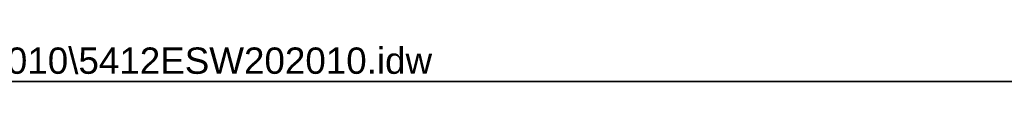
# Model space of a CAD drawing. Header units: inches. Extents: x 0 to 149, y -11 to 97.
# Tile 10 of 13: x 85.74 to 115.85, y 95.59 to 96.74. Entities that reach past the tile are written whole.
import ezdxf

# ---------------------------------------------------------------- set-up
doc = ezdxf.new("R2010")
doc.units = ezdxf.units.IN
doc.header["$LTSCALE"] = 8.944272
doc.header["$MEASUREMENT"] = 0
doc.layers.get('0').update_dxf_attribs({"lineweight": 25})
doc.layers.add('Sketch Geometry(ANSI)', color=7, linetype='Continuous', lineweight=25)
doc.layers.add('Symbols(ANSI)', color=7, linetype='Continuous', lineweight=25)
doc.styles.add('Current-ANSI', font='arial.ttf')

# ---------------------------------------------------------------- blocks, each defined once
blk = doc.blocks.new('Borders 1_EXM - B (Inch)')
at = {"layer": 'Sketch Geometry(ANSI)', "linetype": 'Continuous', "lineweight": 35}
blk.add_line((16.3979, 10.6915), (0.5229, 10.6915), dxfattribs=at)
at = {"layer": 'Symbols(ANSI)', "color": 7, "style": 'Current-ANSI'}
blk.add_attdef('FILENAME_AND_PATH_001', (5.9016, 10.7181), '', height=0.09, dxfattribs=at)

msp = doc.modelspace()

# ---------------------------------------------------------------- block references
at = {"xscale": 8.94427190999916, "yscale": 8.94427190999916, "zscale": 8.94427190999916}
msp.add_blockref('Borders 1_EXM - B (Inch)', (0, 0), dxfattribs=at).add_auto_attribs({'FILENAME_AND_PATH_001': 'C:\\Vault_Workspace\\Inventor_Dwg\\BoxCad\\Result\\5412ESW202010\\5412ESW202010.idw'})

doc.saveas('drawing.dxf')
